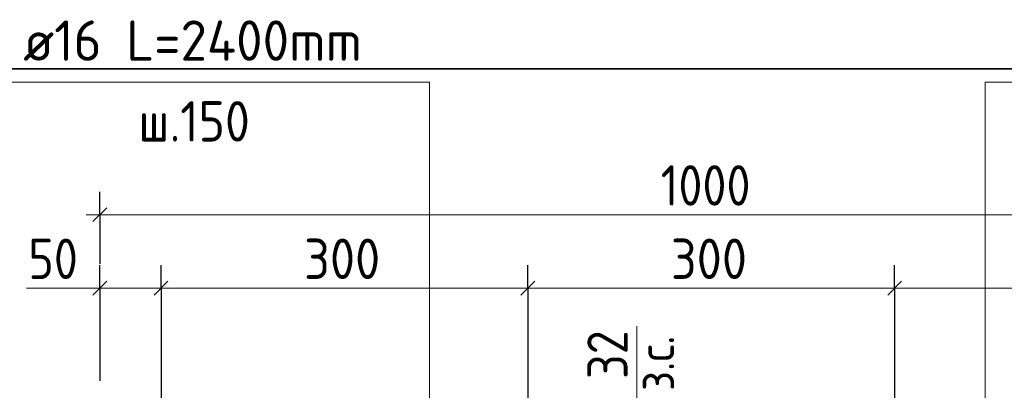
# Model space of a CAD drawing. Header units: millimetres. Extents: x 0 to 42000, y 0 to 29700.
# Tile 17 of 30: x 28507 to 33875, y 14329 to 16348. Entities that reach past the tile are written whole.
import ezdxf

# ---------------------------------------------------------------- set-up
doc = ezdxf.new("R2010")
doc.units = ezdxf.units.MM
for name, color, linetype, lineweight in [('S2 ДОП Продольная арматура', 52, 'Continuous', 25), ('Standard', 7, 'Continuous', 25), ('Позиционная метка линия выноска', 7, 'Continuous', 13), ('Размерная выноска', 7, 'Continuous', 13)]:
    doc.layers.add(name, color=color, linetype=linetype, lineweight=lineweight)
doc.styles.add('ISOCPEUR', font='txt')

msp = doc.modelspace()

# ---------------------------------------------------------------- linework, layer by layer
at = {"layer": 'Standard', "color": 7, "linetype": 'Continuous', "lineweight": -3, "transparency": 33554687}
for p, q in [((28944.1, 15285.4), (28944.1, 15410.4)), ((28944.1, 15285.4), (28944.1, 15160.4)), ((28944.1, 15285.4), (28944.1, 15018.7)), ((28944.1, 14885.4), (28944.1, 15010.4)), ((29277.4, 14885.4), (29277.4, 15010.4)), ((31277.4, 14885.4), (31277.4, 15010.4)), ((33277.4, 14885.4), (33277.4, 15010.4)), ((28944.1, 14885.4), (28944.1, 14760.4)), ((28944.1, 14885.4), (28944.1, 14380.5)), ((29277.4, 14885.4), (29277.4, 14760.4)), ((29277.4, 14885.4), (29277.4, 14047.2)), ((31277.4, 14885.4), (31277.4, 14760.4)), ((31277.4, 14885.4), (31277.4, 14047.2)), ((33277.4, 14885.4), (33277.4, 14760.4)), ((33277.4, 14885.4), (33277.4, 14047.2))]:
    msp.add_line(p, q, dxfattribs=at)
at = {"layer": 'Standard', "color": 7, "linetype": 'Continuous', "lineweight": 25, "transparency": 33554687}
for p, q in [((28906.6, 15247.9), (28981.6, 15322.9)), ((28906.6, 14847.9), (28981.6, 14922.9)), ((29239.9, 14847.9), (29314.9, 14922.9)), ((31239.9, 14847.9), (31314.9, 14922.9)), ((33239.9, 14847.9), (33314.9, 14922.9))]:
    msp.add_line(p, q, dxfattribs=at)
at = {"layer": 'Standard', "color": 7, "linetype": 'Continuous', "lineweight": 13, "transparency": 33554687}
for p, q in [((28944.1, 15285.4), (28869.1, 15285.4)), ((28944.1, 15285.4), (35610.7, 15285.4)), ((28944.1, 14885.4), (28869.1, 14885.4)), ((28944.1, 14885.4), (29277.4, 14885.4)), ((29277.4, 14885.4), (31277.4, 14885.4)), ((31277.4, 14885.4), (33277.4, 14885.4)), ((33277.4, 14885.4), (35277.4, 14885.4))]:
    msp.add_line(p, q, dxfattribs=at)
at = {"layer": 'Standard', "color": 254, "linetype": 'Continuous', "lineweight": 35, "true_color": 0xc4c4ff, "transparency": 33554687}
msp.add_lwpolyline([(27411.9, 10926.4), (37953.3, 10926.4), (37953.3, 16081.3), (27411.9, 16081.3), (27411.9, 10926.4)], dxfattribs=at)
at = {"layer": 'Позиционная метка линия выноска', "color": 7, "linetype": 'Continuous', "lineweight": 13, "transparency": 33554687}
for points in [[(30410.7, 12913.9), (30740.7, 13243.9), (30740.7, 16007.2), (28367.4, 16007.2)], [(37597.4, 16007.2), (33770.8, 16007.2), (33770.8, 13413.9), (33370.8, 13413.9)]]:
    msp.add_lwpolyline(points, dxfattribs=at)
at = {"layer": 'Размерная выноска', "color": 7, "linetype": 'Continuous', "lineweight": 13, "transparency": 33554687}
for p, q in [((28944.1, 14885.4), (28544.1, 14885.4)), ((31872, 14247.2), (31872, 14677.5))]:
    msp.add_line(p, q, dxfattribs=at)

# ---------------------------------------------------------------- texts
at = {"layer": 'S2 ДОП Продольная арматура', "color": 7, "linetype": 'Continuous', "lineweight": 13, "transparency": 33554687, "char_height": 220, "attachment_point": 7, "style": 'ISOCPEUR'}
for s, insert, width in [('\\W0.96;ø16 L=2400mm ', (28526.1, 16124.5), 2172.605), ('\\W0.90;ш.150 ', (29153.1, 15684.5), 912.9)]:
    msp.add_mtext(s, dxfattribs=dict(at, insert=insert, width=width))
at = {"layer": 'Standard', "color": 7, "linetype": 'Continuous', "lineweight": 25, "transparency": 33554687, "char_height": 220, "attachment_point": 7, "style": 'ISOCPEUR'}
for s, insert, width in [('\\W0.87;1000', (32002.4, 15335.4), 666.903), ('\\W0.87;50', (28553.9, 14935.4), 403.94), ('\\W0.91;300', (30057.4, 14935.4), 561.996), ('\\W0.91;300', (32057.4, 14935.4), 561.996)]:
    msp.add_mtext(s, dxfattribs=dict(at, insert=insert, width=width))
at = {"layer": 'Standard', "color": 7, "linetype": 'Continuous', "lineweight": 25, "transparency": 33554687, "insert": (31822, 14390.4), "char_height": 220, "width": 403.924, "attachment_point": 7, "rotation": 90, "style": 'ISOCPEUR'}
msp.add_mtext('\\W0.87;32', dxfattribs=at)
at = {"layer": 'Standard', "color": 7, "linetype": 'Continuous', "lineweight": 18, "transparency": 33554687, "insert": (32075.2, 14325.6), "char_height": 200, "width": 459.942, "attachment_point": 7, "rotation": 90, "style": 'ISOCPEUR'}
msp.add_mtext('\\W0.90;з.с.', dxfattribs=at)

doc.saveas('drawing.dxf')
